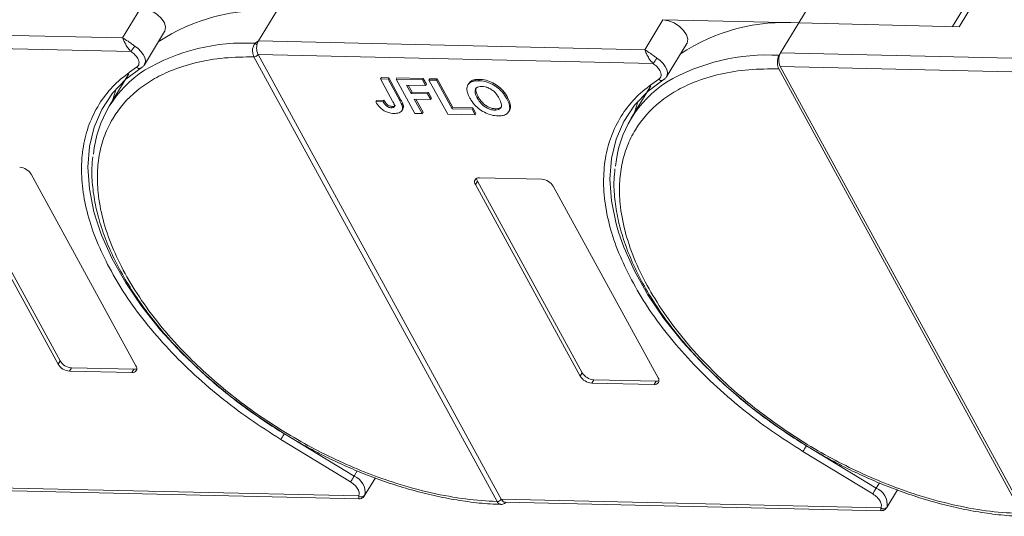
# Model space of a CAD drawing. Header units: millimetres. Extents: x 2145 to 3607, y 659 to 1692.
# Tile 53 of 85: x 3032 to 3123, y 1538 to 1583. Entities that reach past the tile are written whole.
import ezdxf

# ---------------------------------------------------------------- set-up
doc = ezdxf.new("R2010")
doc.units = ezdxf.units.MM

msp = doc.modelspace()

# ---------------------------------------------------------------- linework, layer by layer
at = {"color": 7, "linetype": 'Continuous', "lineweight": 15}
for p, q in [((3105.92, 1586.107), (3104.053, 1583.038)), ((3119.878, 1585.424), (3118.229, 1582.713)), ((3118.824, 1582.699), (3120.504, 1585.461)), ((3043.407, 1584.43), (3041.727, 1581.668)), ((3054.246, 1581.38), (3055.926, 1584.143)), ((3091.534, 1583.325), (3089.853, 1580.563)), ((3104.053, 1583.038), (3091.534, 1583.325)), ((3102.372, 1580.276), (3104.053, 1583.038)), ((3104.053, 1583.038), (3118.824, 1582.699)), ((3041.727, 1581.668), (3006.119, 1582.485)), ((3043.733, 1579.185), (3045.601, 1582.254)), ((3006.09, 1581.241), (3042.501, 1580.405)), ((3053.947, 1581.169), (3054.246, 1581.38)), ((3089.853, 1580.563), (3054.246, 1581.38)), ((3091.86, 1578.081), (3093.727, 1581.15)), ((3102.242, 1580.061), (3102.372, 1580.276)), ((3127.843, 1579.692), (3102.372, 1580.276)), ((3053.836, 1579.926), (3053.834, 1579.928)), ((3076.251, 1538.954), (3053.836, 1579.926)), ((3054.217, 1580.136), (3090.628, 1579.301)), ((3054.218, 1580.135), (3076.633, 1539.163)), ((3042.296, 1578.349), (3040.484, 1575.372)), ((3043.4, 1578.868), (3043.379, 1578.86)), ((3043.529, 1578.981), (3043.49, 1578.931)), ((3043.758, 1579.231), (3043.733, 1579.185)), ((3124.63, 1537.842), (3102.213, 1578.817)), ((3102.344, 1579.032), (3124.761, 1538.057)), ((3102.344, 1579.032), (3127.479, 1578.455)), ((3065.575, 1578.008), (3065.5, 1577.885)), ((3066.616, 1575.845), (3065.5, 1577.885)), ((3065.5, 1577.885), (3066.191, 1577.87)), ((3065.575, 1578.008), (3066.266, 1577.992)), ((3066.266, 1577.992), (3066.191, 1577.87)), ((3066.191, 1577.87), (3067.278, 1575.883)), ((3066.266, 1577.992), (3067.353, 1576.005)), ((3067.002, 1577.975), (3066.928, 1577.853)), ((3066.928, 1577.853), (3069.368, 1577.797)), ((3068.652, 1574.701), (3066.928, 1577.853)), ((3067.002, 1577.975), (3069.443, 1577.919)), ((3069.443, 1577.919), (3069.368, 1577.797)), ((3069.368, 1577.797), (3069.656, 1577.271)), ((3069.443, 1577.919), (3069.73, 1577.394)), ((3070.041, 1577.906), (3069.967, 1577.783)), ((3071.691, 1574.631), (3069.967, 1577.783)), ((3069.967, 1577.783), (3070.657, 1577.767)), ((3070.041, 1577.906), (3070.732, 1577.89)), ((3070.732, 1577.89), (3070.657, 1577.767)), ((3070.657, 1577.767), (3072.094, 1575.141)), ((3070.732, 1577.89), (3072.169, 1575.263)), ((3073.634, 1577.47), (3073.559, 1577.348)), ((3073.93, 1577.734), (3073.855, 1577.611)), ((3074.619, 1577.841), (3074.544, 1577.718)), ((3091.527, 1577.764), (3091.505, 1577.756)), ((3091.655, 1577.877), (3091.617, 1577.827)), ((3091.885, 1578.127), (3091.86, 1578.081)), ((3069.656, 1577.271), (3067.906, 1577.312)), ((3067.906, 1577.312), (3068.326, 1576.544)), ((3068.049, 1577.308), (3068.401, 1576.667)), ((3068.401, 1576.667), (3068.326, 1576.544)), ((3068.326, 1576.544), (3069.845, 1576.509)), ((3068.401, 1576.667), (3069.92, 1576.632)), ((3069.73, 1577.394), (3069.656, 1577.271)), ((3069.92, 1576.632), (3069.845, 1576.509)), ((3069.92, 1576.632), (3070.207, 1576.106)), ((3090.422, 1577.245), (3088.611, 1574.268)), ((3065.135, 1575.904), (3065.06, 1575.781)), ((3065.729, 1575.805), (3065.06, 1575.781)), ((3065.135, 1575.904), (3065.804, 1575.928)), ((3065.804, 1575.928), (3065.729, 1575.805)), ((3067.353, 1576.005), (3067.278, 1575.883)), ((3070.133, 1575.984), (3068.613, 1576.018)), ((3068.613, 1576.018), (3069.343, 1574.685)), ((3068.757, 1576.015), (3069.417, 1574.808)), ((3069.845, 1576.509), (3070.133, 1575.984)), ((3070.207, 1576.106), (3070.133, 1575.984)), ((3074.419, 1576.127), (3074.494, 1576.249)), ((3077.214, 1576.181), (3077.14, 1576.058)), ((3066.112, 1575.534), (3066.037, 1575.411)), ((3066.577, 1575.352), (3066.502, 1575.229)), ((3067.479, 1574.965), (3067.554, 1575.087)), ((3067.602, 1575.408), (3067.527, 1575.285)), ((3069.343, 1574.685), (3069.417, 1574.808)), ((3072.169, 1575.263), (3072.094, 1575.141)), ((3072.094, 1575.141), (3073.936, 1575.098)), ((3072.169, 1575.263), (3074.011, 1575.221)), ((3074.011, 1575.221), (3073.936, 1575.098)), ((3073.936, 1575.098), (3074.224, 1574.573)), ((3074.011, 1575.221), (3074.298, 1574.696)), ((3076.109, 1575.133), (3076.034, 1575.01)), ((3077.311, 1574.86), (3077.386, 1574.983)), ((3069.343, 1574.685), (3068.652, 1574.701)), ((3074.224, 1574.573), (3071.691, 1574.631)), ((3074.224, 1574.573), (3074.298, 1574.696)), ((3035.775, 1551.615), (3026.118, 1569.265)), ((3026.305, 1569.572), (3035.962, 1551.922)), ((3033.302, 1569.101), (3042.958, 1551.45)), ((3074.432, 1568.468), (3074.245, 1568.161)), ((3074.432, 1568.468), (3084.088, 1550.817)), ((3074.619, 1568.775), (3080.365, 1568.643)), ((3083.902, 1550.51), (3074.245, 1568.161)), ((3081.428, 1567.996), (3091.085, 1550.346)), ((3035.962, 1551.922), (3035.775, 1551.615)), ((3037.025, 1551.275), (3036.838, 1550.968)), ((3037.025, 1551.275), (3042.771, 1551.143)), ((3042.771, 1551.143), (3042.585, 1550.836)), ((3042.585, 1550.836), (3036.838, 1550.968)), ((3084.088, 1550.817), (3083.902, 1550.51)), ((3085.152, 1550.17), (3084.965, 1549.863)), ((3090.711, 1549.732), (3084.965, 1549.863)), ((3085.152, 1550.17), (3090.898, 1550.039)), ((3090.898, 1550.039), (3090.711, 1549.732)), ((3063.06, 1541.287), (3056.634, 1545.197)), ((3062.742, 1540.763), (3056.316, 1544.673)), ((3111.187, 1540.183), (3104.761, 1544.092)), ((3110.868, 1539.659), (3104.442, 1543.568)), ((3063.356, 1541.773), (3063.06, 1541.287)), ((3064.035, 1539.502), (3065.021, 1541.123)), ((3063.494, 1539.463), (3028.507, 1540.266)), ((3111.483, 1540.668), (3111.187, 1540.183)), ((3028.861, 1540), (3063.506, 1539.205)), ((3112.162, 1538.398), (3113.148, 1540.018)), ((3076.252, 1538.952), (3076.251, 1538.954)), ((3111.62, 1538.359), (3076.634, 1539.161)), ((3076.987, 1538.895), (3111.633, 1538.101))]:
    msp.add_line(p, q, dxfattribs=at)
at = {"color": 7, "linetype": 'Continuous', "lineweight": 15, "flags": 128}
for points in [[(3043.407, 1584.43), (3043.909, 1584.351), (3044.431, 1584.146), (3044.918, 1583.835), (3045.316, 1583.452), (3045.582, 1583.039), (3045.689, 1582.64), (3045.625, 1582.298), (3045.601, 1582.254)], [(3091.534, 1583.325), (3092.036, 1583.247), (3092.558, 1583.041), (3093.044, 1582.73), (3093.442, 1582.348), (3093.709, 1581.935), (3093.816, 1581.536), (3093.752, 1581.194), (3093.727, 1581.15)], [(3042.841, 1580.916), (3043.153, 1580.682), (3043.419, 1580.418), (3043.625, 1580.138), (3043.761, 1579.857), (3043.821, 1579.588), (3043.801, 1579.344), (3043.758, 1579.231)], [(3090.967, 1579.812), (3091.279, 1579.577), (3091.545, 1579.314), (3091.752, 1579.034), (3091.888, 1578.753), (3091.947, 1578.483), (3091.927, 1578.24), (3091.885, 1578.127)], [(3039.313, 1564.873), (3039.087, 1565.654), (3038.661, 1567.745), (3038.521, 1569.754), (3038.666, 1571.66), (3039.096, 1573.442), (3039.807, 1575.082), (3040.789, 1576.561), (3042.035, 1577.866), (3043.529, 1578.981)], [(3087.439, 1563.768), (3087.213, 1564.549), (3086.788, 1566.641), (3086.647, 1568.65), (3086.793, 1570.556), (3087.223, 1572.338), (3087.933, 1573.977), (3088.916, 1575.457), (3090.161, 1576.761), (3091.655, 1577.877)], [(3041.125, 1576.959), (3040.783, 1575.91), (3040.761, 1575.827)], [(3089.251, 1575.854), (3088.91, 1574.805), (3088.888, 1574.723)], [(3056.634, 1545.197), (3054.058, 1546.871), (3051.604, 1548.683), (3049.298, 1550.615), (3047.164, 1552.645), (3045.225, 1554.752), (3043.501, 1556.915), (3042.011, 1559.109), (3040.771, 1561.313), (3039.792, 1563.502), (3039.313, 1564.873)], [(3104.761, 1544.092), (3102.185, 1545.767), (3099.731, 1547.579), (3097.425, 1549.51), (3095.291, 1551.541), (3093.352, 1553.648), (3091.628, 1555.81), (3090.138, 1558.005), (3088.897, 1560.208), (3087.919, 1562.398), (3087.439, 1563.768)], [(3056.316, 1544.673), (3056.345, 1544.721), (3056.38, 1544.779), (3056.42, 1544.845), (3056.464, 1544.916), (3056.508, 1544.99), (3056.553, 1545.063), (3056.595, 1545.133), (3056.634, 1545.197)], [(3104.442, 1543.568), (3104.472, 1543.617), (3104.507, 1543.675), (3104.547, 1543.741), (3104.59, 1543.812), (3104.635, 1543.885), (3104.68, 1543.958), (3104.722, 1544.028), (3104.761, 1544.092)], [(3062.742, 1540.763), (3062.771, 1540.811), (3062.806, 1540.869), (3062.847, 1540.935), (3062.89, 1541.006), (3062.934, 1541.08), (3062.979, 1541.153), (3063.022, 1541.223), (3063.06, 1541.287)], [(3110.868, 1539.659), (3110.898, 1539.707), (3110.933, 1539.765), (3110.973, 1539.831), (3111.016, 1539.902), (3111.061, 1539.975), (3111.106, 1540.049), (3111.148, 1540.119), (3111.187, 1540.183)]]:
    msp.add_lwpolyline(points, dxfattribs=at)
at = {"color": 7, "linetype": 'Continuous', "lineweight": 15}
for centre, radius, start, end in [((3054.623, 1566.837), 17.355, 85.6938, 123.62828), ((3102.75, 1565.733), 17.355, 85.6938, 123.62828), ((3052.97, 1562.978), 18.217, 86.92425, 120.4678), ((3053.454, 1580.49), 0.839, 38.60771, 54.0154), ((3036.291, 1584.9), 7.665, 324.10303, 328.68906), ((3103.558, 1579.626), 1.352, 151.28833, 206.07738), ((3053.824, 1580.402), 0.475, 271.27035, 325.90225), ((3053.825, 1580.399), 0.473, 271.29265, 326.07296), ((3084.418, 1583.795), 7.665, 324.10303, 328.68906), ((3101.138, 1561.743), 18.351, 86.55376, 120.3559), ((3049.312, 1570), 10.318, 122.73279, 174.66622), ((3043.279, 1579.222), 0.375, 225.62382, 285.36491), ((3097.441, 1568.895), 10.32, 122.70871, 174.6175), ((3091.406, 1578.117), 0.375, 225.62382, 285.36491), ((3032.146, 1568.398), 1.352, 31.28833, 86.07738), ((3074.548, 1568.397), 0.384, 79.47957, 217.89689), ((3074.914, 1568.755), 0.561, 182.97477, 210.78742), ((3080.272, 1567.294), 1.352, 31.28833, 86.07738), ((3036.931, 1552.317), 1.352, 211.28833, 266.07738), ((3037.117, 1552.624), 1.352, 211.28833, 266.07738), ((3042.655, 1551.214), 0.384, 259.47957, 37.89689), ((3042.805, 1551.703), 0.561, 266.58142, 294.38722), ((3085.057, 1551.213), 1.352, 211.28833, 266.07738), ((3085.244, 1551.52), 1.352, 211.28833, 266.07738), ((3090.782, 1550.109), 0.384, 259.47957, 37.89689), ((3090.932, 1550.598), 0.561, 266.58142, 294.38722), ((3062.465, 1539.786), 1.615, 351.72869, 68.36149), ((3063.73, 1539.811), 0.421, 235.82517, 322.2621), ((3110.592, 1538.682), 1.615, 351.72869, 68.36149), ((3076.241, 1539.427), 0.473, 271.29253, 326.07318), ((3076.242, 1539.424), 0.472, 271.31253, 326.24366), ((3111.857, 1538.707), 0.421, 235.82517, 322.2621)]:
    msp.add_arc(centre, radius, start, end, dxfattribs=at)
for points, knots in [([(3041.727, 1581.668), (3041.887, 1581.572), (3042.137, 1581.425), (3042.53, 1581.13), (3042.744, 1580.983), (3042.841, 1580.916)], [0, 0, 0, 0, 0.498413, 0.772928, 1, 1, 1, 1]), ([(3042.501, 1580.405), (3042.412, 1580.502), (3042.223, 1580.708), (3042.003, 1581.071), (3041.831, 1581.412), (3041.761, 1581.583), (3041.727, 1581.668)], [0, 0, 0, 0, 0.2343503, 0.4981953, 0.748869, 1, 1, 1, 1]), ([(3053.834, 1579.928), (3053.806, 1579.989), (3053.754, 1580.102), (3053.708, 1580.319), (3053.697, 1580.532), (3053.723, 1580.737), (3053.773, 1580.907), (3053.845, 1581.055), (3053.915, 1581.133), (3053.947, 1581.169)], [0, 0, 0, 0, 0.172016, 0.312756, 0.499599, 0.630391, 0.758026, 0.889228, 1, 1, 1, 1]), ([(3054.11, 1581.014), (3054.096, 1580.916), (3054.07, 1580.722), (3054.104, 1580.425), (3054.165, 1580.236), (3054.21, 1580.15), (3054.217, 1580.136)], [0, 0, 0, 0, 0.313335, 0.626691, 0.940048, 1, 1, 1, 1]), ([(3089.853, 1580.563), (3090.014, 1580.468), (3090.264, 1580.32), (3090.657, 1580.026), (3090.871, 1579.878), (3090.967, 1579.812)], [0, 0, 0, 0, 0.498413, 0.772928, 1, 1, 1, 1]), ([(3090.628, 1579.301), (3090.539, 1579.398), (3090.349, 1579.603), (3090.13, 1579.967), (3089.958, 1580.308), (3089.888, 1580.478), (3089.853, 1580.563)], [0, 0, 0, 0, 0.2343503, 0.4981953, 0.748869, 1, 1, 1, 1]), ([(3076.251, 1538.954), (3075.288, 1539.013), (3073.33, 1539.134), (3070.184, 1539.713), (3067.151, 1540.533), (3064.308, 1541.536), (3061.699, 1542.64), (3059.109, 1543.925), (3055.722, 1545.865), (3052.525, 1548.095), (3049.632, 1550.527), (3047.455, 1552.602), (3045.351, 1554.926), (3043.439, 1557.458), (3041.893, 1559.971), (3040.693, 1562.476), (3039.848, 1564.984), (3039.43, 1567.27), (3039.364, 1569.295), (3039.567, 1571.06), (3040.036, 1572.719), (3041.018, 1574.757), (3042.51, 1576.482), (3044.45, 1577.833), (3046.254, 1578.73), (3048.456, 1579.429), (3051.041, 1579.877), (3052.913, 1579.91), (3053.836, 1579.926)], [0, 0, 0, 0, 0.038862, 0.078912, 0.1200677, 0.1522272, 0.1843815, 0.2172151, 0.2500433, 0.3156185, 0.347778, 0.3799323, 0.4210926, 0.4611415, 0.5, 0.5388632, 0.578912, 0.6200677, 0.6522272, 0.6843815, 0.7172151, 0.7500433, 0.8156185, 0.847778, 0.8799323, 0.9210926, 0.9611404, 1, 1, 1, 1]), ([(3043.017, 1578.954), (3043.071, 1578.997), (3043.181, 1579.086), (3043.247, 1579.286), (3043.236, 1579.518), (3043.158, 1579.686), (3043.12, 1579.768)], [0, 0, 0, 0, 0.2455128, 0.5, 0.7544872, 1, 1, 1, 1]), ([(3043.378, 1578.86), (3043.459, 1578.91), (3043.62, 1579.01), (3043.717, 1579.168), (3043.766, 1579.248)], [0, 0, 0, 0, 0.495762, 1, 1, 1, 1]), ([(3054.217, 1580.136), (3054.217, 1580.136), (3054.217, 1580.136), (3054.217, 1580.135), (3054.218, 1580.135), (3054.218, 1580.135)], [0, 0, 0, 0, 0.384699, 0.69235, 1, 1, 1, 1]), ([(3102.213, 1578.817), (3102.178, 1578.895), (3102.109, 1579.05), (3102.07, 1579.345), (3102.087, 1579.643), (3102.15, 1579.891), (3102.216, 1580.013), (3102.242, 1580.061)], [0, 0, 0, 0, 0.2146939, 0.4293877, 0.6440816, 0.8587754, 1, 1, 1, 1]), ([(3040.344, 1560.781), (3039.947, 1561.606), (3039.155, 1563.255), (3038.393, 1565.68), (3037.958, 1568.045), (3037.892, 1570.322), (3038.203, 1572.475), (3038.888, 1574.453), (3039.933, 1576.204), (3041.284, 1577.737), (3042.439, 1578.548), (3043.017, 1578.954)], [0, 0, 0, 0, 0.109778, 0.219542, 0.32932, 0.441716, 0.554889, 0.668062, 0.780458, 0.890226, 1, 1, 1, 1]), ([(3124.63, 1537.842), (3123.665, 1537.893), (3121.705, 1537.997), (3118.547, 1538.556), (3115.497, 1539.361), (3112.634, 1540.354), (3110.004, 1541.454), (3107.391, 1542.738), (3103.972, 1544.681), (3100.743, 1546.92), (3097.822, 1549.366), (3095.624, 1551.452), (3093.502, 1553.791), (3091.575, 1556.339), (3090.019, 1558.867), (3088.813, 1561.387), (3087.966, 1563.91), (3087.551, 1566.21), (3087.492, 1568.247), (3087.706, 1570.021), (3088.189, 1571.687), (3089.196, 1573.731), (3090.719, 1575.455), (3092.695, 1576.799), (3094.53, 1577.685), (3096.765, 1578.369), (3099.385, 1578.794), (3101.28, 1578.81), (3102.213, 1578.817)], [0, 0, 0, 0, 0.038823, 0.07885, 0.119997, 0.152169, 0.184336, 0.217193, 0.250044, 0.315664, 0.347836, 0.380003, 0.421155, 0.461181, 0.5, 0.538824, 0.57885, 0.619997, 0.652169, 0.684336, 0.717193, 0.750044, 0.815664, 0.847836, 0.880003, 0.921155, 0.961179, 1, 1, 1, 1]), ([(3091.144, 1577.849), (3091.198, 1577.893), (3091.308, 1577.982), (3091.373, 1578.182), (3091.362, 1578.414), (3091.285, 1578.582), (3091.247, 1578.664)], [0, 0, 0, 0, 0.2455128, 0.5, 0.7544872, 1, 1, 1, 1]), ([(3073.462, 1576.919), (3073.464, 1576.994), (3073.467, 1577.143), (3073.56, 1577.384), (3073.703, 1577.539), (3073.839, 1577.604), (3073.855, 1577.611)], [0, 0, 0, 0, 0.250896, 0.502166, 0.940512, 1, 1, 1, 1]), ([(3073.638, 1577.467), (3073.706, 1577.559), (3073.783, 1577.665), (3073.913, 1577.726), (3073.93, 1577.734)], [0, 0, 0, 0, 0.8749054, 1, 1, 1, 1]), ([(3073.855, 1577.611), (3073.891, 1577.626), (3073.963, 1577.656), (3074.079, 1577.683), (3074.192, 1577.702), (3074.305, 1577.714), (3074.422, 1577.719), (3074.503, 1577.718), (3074.544, 1577.718)], [0, 0, 0, 0, 0.185429, 0.37219, 0.527708, 0.683877, 0.841678, 1, 1, 1, 1]), ([(3073.93, 1577.734), (3073.966, 1577.749), (3074.038, 1577.778), (3074.153, 1577.806), (3074.267, 1577.825), (3074.38, 1577.836), (3074.497, 1577.842), (3074.578, 1577.841), (3074.619, 1577.841)], [0, 0, 0, 0, 0.1854289, 0.3721896, 0.5277082, 0.6838775, 0.8416784, 1, 1, 1, 1]), ([(3074.544, 1577.718), (3074.641, 1577.713), (3074.936, 1577.698), (3075.473, 1577.564), (3076.086, 1577.247), (3076.637, 1576.794), (3076.955, 1576.381), (3077.104, 1576.12), (3077.14, 1576.058)], [0, 0, 0, 0, 0.101398, 0.306996, 0.506144, 0.685262, 0.924557, 1, 1, 1, 1]), ([(3074.619, 1577.841), (3074.716, 1577.836), (3075.011, 1577.82), (3075.548, 1577.687), (3076.16, 1577.37), (3076.711, 1576.917), (3077.03, 1576.504), (3077.179, 1576.243), (3077.214, 1576.181)], [0, 0, 0, 0, 0.101398, 0.306996, 0.506144, 0.685262, 0.924557, 1, 1, 1, 1]), ([(3088.47, 1559.676), (3088.074, 1560.501), (3087.281, 1562.151), (3086.52, 1564.575), (3086.085, 1566.941), (3086.019, 1569.218), (3086.33, 1571.371), (3087.015, 1573.349), (3088.06, 1575.1), (3089.41, 1576.633), (3090.566, 1577.444), (3091.144, 1577.849)], [0, 0, 0, 0, 0.109778, 0.219542, 0.32932, 0.441716, 0.554889, 0.668062, 0.780458, 0.890226, 1, 1, 1, 1]), ([(3091.505, 1577.756), (3091.585, 1577.806), (3091.747, 1577.906), (3091.844, 1578.064), (3091.893, 1578.144)], [0, 0, 0, 0, 0.495762, 1, 1, 1, 1]), ([(3073.74, 1576.122), (3073.717, 1576.164), (3073.672, 1576.248), (3073.611, 1576.378), (3073.555, 1576.512), (3073.509, 1576.65), (3073.475, 1576.787), (3073.466, 1576.875), (3073.462, 1576.919)], [0, 0, 0, 0, 0.15395, 0.308181, 0.478699, 0.649961, 0.824203, 1, 1, 1, 1]), ([(3074.419, 1576.127), (3074.376, 1576.211), (3074.267, 1576.423), (3074.187, 1576.722), (3074.248, 1576.979), (3074.418, 1577.134), (3074.637, 1577.191), (3074.788, 1577.192), (3074.84, 1577.192)], [0, 0, 0, 0, 0.1586166, 0.4008637, 0.5730594, 0.7454856, 0.9129852, 1, 1, 1, 1]), ([(3074.494, 1576.249), (3074.45, 1576.334), (3074.34, 1576.547), (3074.273, 1576.837), (3074.288, 1577.041), (3074.345, 1577.093), (3074.347, 1577.094)], [0, 0, 0, 0, 0.274858, 0.694634, 0.993023, 1, 1, 1, 1]), ([(3074.84, 1577.192), (3074.94, 1577.185), (3075.139, 1577.17), (3075.473, 1577.057), (3075.796, 1576.87), (3076.126, 1576.576), (3076.319, 1576.304), (3076.421, 1576.124), (3076.441, 1576.089)], [0, 0, 0, 0, 0.160292, 0.321922, 0.490761, 0.657569, 0.933883, 1, 1, 1, 1]), ([(3066.745, 1574.705), (3066.647, 1574.71), (3066.424, 1574.724), (3066.044, 1574.833), (3065.674, 1575.044), (3065.316, 1575.368), (3065.161, 1575.618), (3065.06, 1575.781)], [0, 0, 0, 0, 0.155292, 0.353145, 0.543243, 0.704067, 1, 1, 1, 1]), ([(3066.037, 1575.411), (3066.011, 1575.435), (3065.957, 1575.483), (3065.898, 1575.555), (3065.848, 1575.621), (3065.806, 1575.682), (3065.766, 1575.744), (3065.741, 1575.785), (3065.729, 1575.805)], [0, 0, 0, 0, 0.1938055, 0.3931273, 0.5440688, 0.6954121, 0.8476129, 1, 1, 1, 1]), ([(3065.804, 1575.928), (3065.816, 1575.907), (3065.842, 1575.865), (3065.884, 1575.8), (3065.93, 1575.734), (3065.982, 1575.666), (3066.04, 1575.598), (3066.088, 1575.555), (3066.112, 1575.534)], [0, 0, 0, 0, 0.155996, 0.312125, 0.480895, 0.650212, 0.823248, 1, 1, 1, 1]), ([(3066.616, 1575.845), (3066.66, 1575.761), (3066.736, 1575.616), (3066.798, 1575.441), (3066.794, 1575.329), (3066.743, 1575.27), (3066.646, 1575.232), (3066.557, 1575.23), (3066.502, 1575.229)], [0, 0, 0, 0, 0.292027, 0.504854, 0.613905, 0.723685, 0.829816, 1, 1, 1, 1]), ([(3067.278, 1575.883), (3067.301, 1575.841), (3067.346, 1575.757), (3067.401, 1575.643), (3067.446, 1575.544), (3067.479, 1575.457), (3067.51, 1575.37), (3067.522, 1575.313), (3067.527, 1575.285)], [0, 0, 0, 0, 0.2082698, 0.416707, 0.5614806, 0.7065734, 0.8528245, 1, 1, 1, 1]), ([(3067.353, 1576.005), (3067.375, 1575.963), (3067.42, 1575.879), (3067.476, 1575.766), (3067.521, 1575.666), (3067.554, 1575.58), (3067.585, 1575.493), (3067.596, 1575.436), (3067.602, 1575.408)], [0, 0, 0, 0, 0.2082698, 0.416707, 0.5614806, 0.7065734, 0.8528245, 1, 1, 1, 1]), ([(3076.323, 1574.485), (3076.225, 1574.49), (3075.931, 1574.505), (3075.391, 1574.636), (3074.776, 1574.955), (3074.225, 1575.409), (3073.916, 1575.813), (3073.772, 1576.066), (3073.74, 1576.122)], [0, 0, 0, 0, 0.102171, 0.30922, 0.51365, 0.692275, 0.932413, 1, 1, 1, 1]), ([(3076.034, 1575.01), (3075.934, 1575.018), (3075.733, 1575.034), (3075.398, 1575.155), (3075.062, 1575.35), (3074.713, 1575.665), (3074.525, 1575.938), (3074.429, 1576.109), (3074.419, 1576.127)], [0, 0, 0, 0, 0.15971, 0.320429, 0.491074, 0.67705, 0.96629, 1, 1, 1, 1]), ([(3076.109, 1575.133), (3076.009, 1575.141), (3075.808, 1575.157), (3075.472, 1575.278), (3075.136, 1575.473), (3074.788, 1575.787), (3074.6, 1576.061), (3074.504, 1576.231), (3074.494, 1576.249)], [0, 0, 0, 0, 0.15971, 0.320429, 0.491074, 0.67705, 0.96629, 1, 1, 1, 1]), ([(3076.441, 1576.089), (3076.483, 1576.005), (3076.605, 1575.768), (3076.684, 1575.441), (3076.58, 1575.182), (3076.389, 1575.044), (3076.18, 1575.01), (3076.057, 1575.01), (3076.034, 1575.01)], [0, 0, 0, 0, 0.15859, 0.447239, 0.620381, 0.793575, 0.961295, 1, 1, 1, 1]), ([(3077.14, 1576.058), (3077.183, 1575.974), (3077.314, 1575.72), (3077.433, 1575.319), (3077.38, 1574.908), (3077.129, 1574.624), (3076.747, 1574.492), (3076.451, 1574.487), (3076.323, 1574.485)], [0, 0, 0, 0, 0.101888, 0.307343, 0.492963, 0.678647, 0.860791, 1, 1, 1, 1]), ([(3077.214, 1576.181), (3077.258, 1576.096), (3077.39, 1575.842), (3077.496, 1575.45), (3077.494, 1575.12), (3077.389, 1575.011), (3077.372, 1574.993)], [0, 0, 0, 0, 0.192169, 0.579672, 0.929764, 1, 1, 1, 1]), ([(3066.502, 1575.229), (3066.472, 1575.231), (3066.41, 1575.234), (3066.32, 1575.256), (3066.237, 1575.286), (3066.166, 1575.322), (3066.098, 1575.363), (3066.058, 1575.395), (3066.037, 1575.411)], [0, 0, 0, 0, 0.202387, 0.410907, 0.557829, 0.709472, 0.853224, 1, 1, 1, 1]), ([(3066.112, 1575.534), (3066.16, 1575.499), (3066.25, 1575.432), (3066.403, 1575.373), (3066.509, 1575.354), (3066.564, 1575.352), (3066.577, 1575.352)], [0, 0, 0, 0, 0.330398, 0.624767, 0.917361, 1, 1, 1, 1]), ([(3066.577, 1575.352), (3066.637, 1575.353), (3066.733, 1575.356), (3066.828, 1575.398), (3066.847, 1575.44), (3066.855, 1575.457)], [0, 0, 0, 0, 0.495374, 0.790754, 1, 1, 1, 1]), ([(3067.527, 1575.285), (3067.532, 1575.208), (3067.54, 1575.053), (3067.426, 1574.867), (3067.178, 1574.718), (3066.908, 1574.71), (3066.745, 1574.705)], [0, 0, 0, 0, 0.20646, 0.413515, 0.645211, 1, 1, 1, 1]), ([(3067.602, 1575.408), (3067.61, 1575.328), (3067.622, 1575.209), (3067.562, 1575.123), (3067.542, 1575.094)], [0, 0, 0, 0, 0.6631606, 1, 1, 1, 1]), ([(3076.654, 1575.359), (3076.649, 1575.345), (3076.618, 1575.26), (3076.457, 1575.17), (3076.255, 1575.133), (3076.132, 1575.133), (3076.109, 1575.133)], [0, 0, 0, 0, 0.084934, 0.502415, 0.906703, 1, 1, 1, 1]), ([(3038.985, 1570.711), (3038.948, 1570.374), (3038.848, 1569.47), (3038.939, 1567.917), (3039.229, 1566.079), (3039.748, 1564.196), (3040.475, 1562.289), (3041.405, 1560.372), (3042.526, 1558.462), (3043.825, 1556.575), (3045.286, 1554.729), (3046.886, 1552.947), (3048.587, 1551.259), (3050.328, 1549.707), (3051.929, 1548.412), (3053.413, 1547.307), (3054.914, 1546.26), (3056.017, 1545.571), (3056.627, 1545.189)], [0, 0, 0, 0, 0.04157, 0.111425, 0.181343, 0.251234, 0.321027, 0.390661, 0.460062, 0.529153, 0.597797, 0.665722, 0.732344, 0.796145, 0.855223, 0.897404, 0.943271, 1, 1, 1, 1]), ([(3087.113, 1569.615), (3087.075, 1569.275), (3086.975, 1568.369), (3087.066, 1566.813), (3087.356, 1564.975), (3087.875, 1563.092), (3088.601, 1561.185), (3089.531, 1559.268), (3090.652, 1557.357), (3091.952, 1555.47), (3093.413, 1553.625), (3095.013, 1551.843), (3096.713, 1550.155), (3098.454, 1548.603), (3100.056, 1547.308), (3101.54, 1546.203), (3103.041, 1545.156), (3104.144, 1544.466), (3104.754, 1544.085)], [0, 0, 0, 0, 0.041894, 0.111725, 0.18162, 0.251488, 0.321257, 0.390867, 0.460244, 0.529313, 0.597933, 0.665835, 0.732435, 0.796214, 0.855272, 0.897439, 0.94329, 1, 1, 1, 1]), ([(3056.316, 1544.673), (3055.34, 1545.291), (3053.39, 1546.529), (3050.632, 1548.626), (3048.034, 1550.878), (3045.65, 1553.277), (3043.544, 1555.763), (3041.734, 1558.278), (3040.803, 1559.953), (3040.344, 1560.781)], [0, 0, 0, 0, 0.140647, 0.281304, 0.425319, 0.570331, 0.715342, 0.859358, 1, 1, 1, 1]), ([(3104.442, 1543.568), (3103.467, 1544.187), (3101.517, 1545.425), (3098.758, 1547.522), (3096.161, 1549.773), (3093.776, 1552.173), (3091.671, 1554.658), (3089.86, 1557.173), (3088.93, 1558.849), (3088.47, 1559.676)], [0, 0, 0, 0, 0.140647, 0.281304, 0.425319, 0.570331, 0.715342, 0.859358, 1, 1, 1, 1]), ([(3056.627, 1545.189), (3057.475, 1544.692), (3058.664, 1543.994), (3060.464, 1543.07), (3062.008, 1542.333), (3063.862, 1541.542), (3065.811, 1540.808), (3067.844, 1540.152), (3069.921, 1539.598), (3072.013, 1539.158), (3074.089, 1538.86), (3075.625, 1538.707), (3076.44, 1538.702), (3076.598, 1538.701)], [0, 0, 0, 0, 0.130517, 0.183018, 0.269988, 0.35985, 0.455797, 0.555409, 0.657717, 0.761961, 0.867622, 0.974343, 1, 1, 1, 1]), ([(3104.754, 1544.085), (3105.602, 1543.587), (3106.791, 1542.89), (3108.591, 1541.965), (3110.135, 1541.229), (3111.989, 1540.437), (3113.938, 1539.704), (3115.971, 1539.048), (3118.047, 1538.493), (3120.14, 1538.054), (3122.216, 1537.754), (3123.837, 1537.598), (3124.734, 1537.594), (3124.975, 1537.593)], [0, 0, 0, 0, 0.1287816, 0.1805843, 0.2663985, 0.355065, 0.4497361, 0.548024, 0.6489718, 0.7518293, 0.8560851, 0.9613879, 1, 1, 1, 1]), ([(3063.507, 1539.205), (3063.508, 1539.213), (3063.508, 1539.227), (3063.498, 1539.388), (3063.494, 1539.463)], [0, 0, 0, 0, 0.529586, 1, 1, 1, 1]), ([(3063.508, 1539.205), (3063.586, 1539.211), (3063.715, 1539.222), (3063.902, 1539.329), (3063.983, 1539.433), (3064.026, 1539.489)], [0, 0, 0, 0, 0.411574, 0.687573, 1, 1, 1, 1]), ([(3076.597, 1538.691), (3076.551, 1538.699), (3076.466, 1538.713), (3076.348, 1538.804), (3076.286, 1538.899), (3076.252, 1538.952)], [0, 0, 0, 0, 0.3517077, 0.6434286, 1, 1, 1, 1]), ([(3076.605, 1538.688), (3076.66, 1538.691), (3076.765, 1538.697), (3076.935, 1538.768), (3077.037, 1538.847), (3077.096, 1538.893)], [0, 0, 0, 0, 0.313627, 0.602894, 1, 1, 1, 1]), ([(3076.633, 1539.163), (3076.634, 1539.162), (3076.634, 1539.162), (3076.634, 1539.162), (3076.634, 1539.162), (3076.634, 1539.161)], [0, 0, 0, 0, 0.384666, 0.692333, 1, 1, 1, 1]), ([(3076.634, 1539.161), (3076.677, 1539.099), (3076.763, 1538.973), (3076.893, 1538.893), (3076.969, 1538.904), (3076.987, 1538.906)], [0, 0, 0, 0, 0.42964, 0.85928, 1, 1, 1, 1]), ([(3111.634, 1538.101), (3111.634, 1538.109), (3111.635, 1538.123), (3111.625, 1538.283), (3111.62, 1538.359)], [0, 0, 0, 0, 0.529586, 1, 1, 1, 1]), ([(3111.635, 1538.1), (3111.712, 1538.107), (3111.842, 1538.118), (3112.029, 1538.224), (3112.11, 1538.329), (3112.153, 1538.385)], [0, 0, 0, 0, 0.411574, 0.687573, 1, 1, 1, 1])]:
    msp.add_open_spline(points, degree=3, knots=knots, dxfattribs=at)
for points in [[(3054.246, 1581.38), (3054.216, 1581.326), (3054.158, 1581.218), (3054.126, 1581.082), (3054.11, 1581.014)], [(3043.12, 1579.768), (3043.044, 1579.885), (3042.892, 1580.118), (3042.631, 1580.309), (3042.501, 1580.405)], [(3091.247, 1578.664), (3091.171, 1578.781), (3091.019, 1579.013), (3090.758, 1579.205), (3090.628, 1579.301)], [(3063.423, 1540.087), (3063.34, 1540.213), (3063.173, 1540.464), (3062.886, 1540.663), (3062.742, 1540.763)], [(3063.494, 1539.463), (3063.521, 1539.555), (3063.576, 1539.739), (3063.474, 1539.971), (3063.423, 1540.087)], [(3111.55, 1538.983), (3111.467, 1539.108), (3111.3, 1539.359), (3111.012, 1539.559), (3110.868, 1539.659)], [(3111.62, 1538.359), (3111.648, 1538.451), (3111.703, 1538.635), (3111.601, 1538.867), (3111.55, 1538.983)]]:
    msp.add_open_spline(points, degree=3, dxfattribs=at)

doc.saveas('drawing.dxf')
